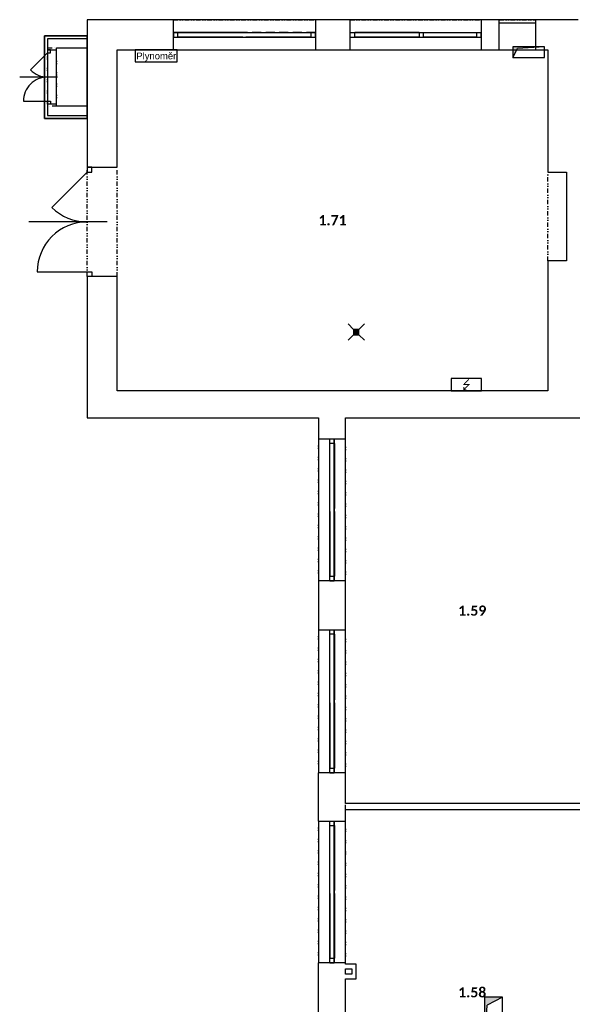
# Model space of a CAD drawing. Header units: millimetres. Extents: x -16871 to 82323, y -2942 to 27689.
# Tile 2 of 25: x -16871 to -7715, y 9521 to 25830. Entities that reach past the tile are written whole.
import ezdxf
from ezdxf.enums import TextEntityAlignment as Align

# ---------------------------------------------------------------- set-up
doc = ezdxf.new("R2010")
doc.units = ezdxf.units.MM
doc.linetypes.add('DASHED', pattern=[0.75, 0.5, -0.25])
doc.linetypes.add('DIVIDE2', pattern=[0.625, 0.25, -0.125, 0, -0.125, 0, -0.125])
for name, color, linetype in [('A-Chase-G', 9, 'Continuous'), ('A-Door-G', 9, 'Continuous'), ('A-Equipment-G', 9, 'Continuous'), ('A-Room-T', 3, 'Continuous'), ('A-SanitaryFixture-G', 9, 'Continuous'), ('A-Wall-Abov', 9, 'DIVIDE2'), ('A-Wall-Blow', 9, 'Continuous'), ('A-Wall-G', 9, 'Continuous'), ('A-Window-G', 9, 'Continuous'), ('A-WindowAssy-G', 9, 'Continuous'), ('S-FloorSlab-G', 9, 'Continuous')]:
    doc.layers.add(name, color=color, linetype=linetype)
doc.styles.add('Arial', font='arial.ttf')
doc.styles.add('RoomTag', font='calibrib.ttf')

# ---------------------------------------------------------------- blocks, each defined once
blk = doc.blocks.new('AreaLabel1')
at = {"style": 'RoomTag'}
blk.add_attdef('AreaOBJ:Label', text='', height=1.5, dxfattribs=at).set_placement((0, 0), align=Align.MIDDLE_CENTER)
blk = doc.blocks.new('dvojsklo')
at = {"linetype": 'ByBlock'}
for p, q in [((500, 25), (-500, 25)), ((-500, -25), (500, -25))]:
    blk.add_line(p, q, dxfattribs=at)
blk = doc.blocks.new('sklo')
for p, q in [((0, 25), (1145, 25)), ((0, -25), (1145, -25))]:
    blk.add_line(p, q)
blk = doc.blocks.new('osa2K')
at = {"linetype": 'ByBlock'}
blk.add_lwpolyline([(0, -250), (0, 850)], dxfattribs=at)
for points in [[(-700, 0), (-700, 0)], [(700, 0), (700, 0)]]:
    blk.add_lwpolyline(points)
blk = doc.blocks.new('2KSwing')
at = {"linetype": 'ByBlock'}
blk.add_lwpolyline([(725, 0), (212, 513, 0.198912), (0, 0, 0.414214), (-725, 725), (-725, 0)], format="xyb", dxfattribs=at)
blk = doc.blocks.new('gula1')
for points in [[(-135, 135), (-45, 45)], [(-36, 23), (36, 23)], [(-36, 0), (36, 0)], [(45, 45), (135, 135)], [(-135, -135), (-45, -45)], [(-36, -23), (36, -23)], [(45, -45), (135, -135)]]:
    blk.add_lwpolyline(points)
blk.add_lwpolyline([(-45, -45), (45, -45), (45, 45), (-45, 45)], close=True)
blk = doc.blocks.new('chasetop1')
blk.add_hatch(color=256).paths.add_polyline_path([(0, 1), (0, 0), (0.15, 0.85), (1, 1)])
for p in [(1, 1), (0, 0)]:
    blk.add_line(p, (0.15, 0.85))
at = {"linetype": 'ByBlock'}
blk.add_lwpolyline([(0, 0), (1, 0), (1, 1), (0, 1)], close=True, dxfattribs=at)
blk = doc.blocks.new('*U28')
blk.add_lwpolyline([(0, 0), (500, 0), (500, 200), (0, 200)], close=True)
at = {"const_width": 15}
for points in [[(292, 187), (208, 102), (292, 102), (208, 17)], [(250, 17), (208, 17), (208, 59)]]:
    blk.add_lwpolyline(points, dxfattribs=at)
blk = doc.blocks.new('*U30')
blk.add_lwpolyline([(0, 0), (696, 0), (696, 200), (0, 200)], close=True)
at = {"style": 'Arial'}
blk.add_attdef('ZNAČKA', text='', height=112, dxfattribs=at).set_placement((348, 100), align=Align.MIDDLE_CENTER)

msp = doc.modelspace()

# ---------------------------------------------------------------- linework, layer by layer
at = {"layer": 'A-Door-G', "linetype": 'Continuous', "lineweight": -3, "ltscale": 300}
for points in [[(-16360, 25280), (-16360, 25330), (-16410, 25330), (-16410, 25280)], [(-16360, 24480), (-16360, 24430), (-16410, 24430), (-16410, 24480)], [(-15675, 23305), (-15675, 23385), (-15755, 23385), (-15755, 23305)], [(-15675, 21655), (-15675, 21575), (-15755, 21575), (-15755, 21655)]]:
    msp.add_lwpolyline(points, close=True, dxfattribs=at)
at = {"layer": 'A-Wall-Abov', "linetype": 'DIVIDE2', "lineweight": -3, "ltscale": 300}
for p, q in [((-14325, 25830), (-11970, 25830)), ((-11395, 25830), (-9225, 25830)), ((-8925, 25830), (-8325, 25830)), ((-16410, 25515), (-16410, 25365)), ((-15755, 25365), (-15755, 25515)), ((-16410, 25365), (-16260, 25365)), ((-16410, 25330), (-16410, 24430)), ((-16260, 24430), (-16260, 25330)), ((-14325, 25330), (-11970, 25330)), ((-11395, 25330), (-9225, 25330)), ((-8925, 25330), (-8325, 25330)), ((-16410, 24395), (-16410, 24245)), ((-16260, 24395), (-16410, 24395)), ((-15755, 24245), (-15755, 24395)), ((-15755, 21575), (-15755, 23385)), ((-15255, 21575), (-15255, 23385)), ((-8120, 21835), (-8120, 23305)), ((-11920, 18885), (-11920, 16535)), ((-11470, 16535), (-11470, 18885)), ((-11920, 15725), (-11920, 13355)), ((-11470, 13355), (-11470, 15725)), ((-11470, 12750), (-11470, 12850)), ((-11920, 12555), (-11920, 10210)), ((-11470, 10210), (-11470, 12555))]:
    msp.add_line(p, q, dxfattribs=at)
at = {"layer": 'A-Wall-Blow', "linetype": 'Continuous', "lineweight": -3, "ltscale": 300}
for p, q in [((-11970, 25830), (-14325, 25830)), ((-9225, 25830), (-11395, 25830)), ((-8325, 25830), (-8925, 25830)), ((-16410, 25330), (-16410, 24430)), ((-16260, 24430), (-16260, 25330)), ((-14325, 25330), (-11970, 25330)), ((-11395, 25330), (-9225, 25330)), ((-8925, 25330), (-8325, 25330)), ((-11920, 18885), (-11920, 16535)), ((-11470, 16535), (-11470, 18885)), ((-11920, 15725), (-11920, 13355)), ((-11470, 13355), (-11470, 15725)), ((-11920, 12555), (-11920, 10210)), ((-11470, 10210), (-11470, 12555))]:
    msp.add_line(p, q, dxfattribs=at)
at = {"layer": 'A-Wall-G', "linetype": 'Continuous', "lineweight": -3, "ltscale": 300}
for p, q in [((-14325, 25830), (-15755, 25830)), ((-15755, 25830), (-15755, 25515)), ((-14325, 25330), (-14325, 25830)), ((-11970, 25830), (-11970, 25330)), ((-11395, 25830), (-11970, 25830)), ((-11395, 25330), (-11395, 25830)), ((-9225, 25830), (-9225, 25330)), ((-8925, 25830), (-9225, 25830)), ((-8925, 25330), (-8925, 25830)), ((-8325, 25830), (-8325, 25330)), ((-7620, 25830), (-8325, 25830)), ((-16410, 25515), (-16410, 25330)), ((-15755, 25515), (-16410, 25515)), ((-16410, 25330), (-16260, 25330)), ((-16260, 25330), (-16260, 25365)), ((-16260, 25365), (-15755, 25365)), ((-15755, 25365), (-15755, 24395)), ((-15255, 25330), (-14325, 25330)), ((-15255, 23385), (-15255, 25330)), ((-11970, 25330), (-11395, 25330)), ((-9225, 25330), (-8925, 25330)), ((-8325, 25330), (-8120, 25330)), ((-8120, 25330), (-8120, 23305)), ((-16260, 24430), (-16410, 24430)), ((-16410, 24430), (-16410, 24245)), ((-16260, 24395), (-16260, 24430)), ((-15755, 24395), (-16260, 24395)), ((-16410, 24245), (-15755, 24245)), ((-15755, 24245), (-15755, 23385)), ((-15755, 23385), (-15255, 23385)), ((-8120, 23305), (-7810, 23305)), ((-7810, 23305), (-7810, 21835)), ((-7810, 21835), (-8120, 21835)), ((-8120, 21835), (-8120, 19685)), ((-15255, 21575), (-15755, 21575)), ((-15755, 21575), (-15755, 19235)), ((-15255, 19685), (-15255, 21575)), ((-11920, 19685), (-15255, 19685)), ((-15755, 19235), (-11920, 19235)), ((-11920, 19235), (-11920, 18885)), ((-11470, 18885), (-11470, 19235)), ((-11920, 18885), (-11470, 18885)), ((-11470, 16535), (-11920, 16535)), ((-11920, 16535), (-11920, 15725)), ((-11470, 15725), (-11470, 16535)), ((-11920, 15725), (-11470, 15725)), ((-11920, 12555), (-11920, 13355)), ((-11470, 13355), (-11920, 13355)), ((-11470, 12850), (-11470, 13355)), ((-7275, 12850), (-11470, 12850)), ((-11470, 12555), (-11470, 12750)), ((-11470, 12750), (-7275, 12750)), ((-11920, 12555), (-11470, 12555)), ((-11920, 9390), (-11920, 10210)), ((-11470, 10210), (-11920, 10210)), ((-11470, 10185), (-11470, 10210)), ((-11295, 10185), (-11470, 10185)), ((-11295, 9945), (-11295, 10185)), ((-11470, 10020), (-11470, 10110)), ((-11470, 10110), (-11370, 10110)), ((-11370, 10020), (-11470, 10020)), ((-11370, 10110), (-11370, 10020)), ((-11470, 9390), (-11470, 9945)), ((-11470, 9945), (-11295, 9945))]:
    msp.add_line(p, q, dxfattribs=at)
for points in [[(-8120, 19685), (-11920, 19685)], [(-11470, 19235), (-7535, 19235)]]:
    msp.add_lwpolyline(points, dxfattribs=at)
at = {"layer": 'A-WindowAssy-G', "linetype": 'Continuous', "lineweight": -3, "ltscale": 300}
for p, q in [((-14325, 25618), (-11970, 25618)), ((-14325, 25542), (-14325, 25618)), ((-14250, 25542), (-14250, 25618)), ((-12045, 25618), (-12045, 25542)), ((-11970, 25542), (-11970, 25618)), ((-11395, 25618), (-9225, 25618)), ((-11395, 25542), (-11395, 25618)), ((-11320, 25542), (-11320, 25618)), ((-10255, 25618), (-10255, 25542)), ((-10180, 25542), (-10180, 25618)), ((-9300, 25618), (-9300, 25542)), ((-9225, 25542), (-9225, 25618)), ((-14325, 25542), (-11970, 25542)), ((-11395, 25542), (-9225, 25542)), ((-11732, 16535), (-11732, 18885)), ((-11732, 18885), (-11658, 18885)), ((-11658, 18810), (-11732, 18810)), ((-11658, 16535), (-11658, 18885)), ((-11732, 16610), (-11658, 16610)), ((-11732, 16535), (-11658, 16535)), ((-11732, 13355), (-11732, 15725)), ((-11732, 15725), (-11658, 15725)), ((-11658, 13355), (-11658, 15725)), ((-11658, 15650), (-11732, 15650)), ((-11732, 13430), (-11658, 13430)), ((-11732, 13355), (-11658, 13355)), ((-11732, 10210), (-11732, 12555)), ((-11732, 12555), (-11658, 12555)), ((-11658, 12480), (-11732, 12480)), ((-11658, 10210), (-11658, 12555)), ((-11732, 10285), (-11658, 10285)), ((-11732, 10210), (-11658, 10210))]:
    msp.add_line(p, q, dxfattribs=at)
at = {"layer": 'A-WindowAssy-G', "linetype": 'DASHED', "lineweight": -3, "ltscale": 300}
for p, q in [((-11970, 25618), (-14325, 25618)), ((-14325, 25618), (-14325, 25542)), ((-11970, 25542), (-11970, 25618)), ((-14325, 25542), (-11970, 25542)), ((-11732, 16535), (-11732, 18885)), ((-11732, 18885), (-11658, 18885)), ((-11658, 18885), (-11658, 16535)), ((-11658, 16535), (-11732, 16535)), ((-11732, 13355), (-11732, 15725)), ((-11732, 15725), (-11658, 15725)), ((-11658, 15725), (-11658, 13355)), ((-11658, 13355), (-11732, 13355)), ((-11732, 10210), (-11732, 12555)), ((-11732, 12555), (-11658, 12555)), ((-11658, 12555), (-11658, 10210)), ((-11658, 10210), (-11732, 10210))]:
    msp.add_line(p, q, dxfattribs=at)
at = {"layer": 'S-FloorSlab-G', "linetype": 'Continuous', "lineweight": -3, "ltscale": 300}
for p, q in [((-16410, 25515), (-16410, 24245)), ((-15755, 25515), (-16410, 25515)), ((-15755, 24245), (-15755, 25515)), ((-16410, 24245), (-15755, 24245))]:
    msp.add_line(p, q, dxfattribs=at)
for points in [[(-15755, 25565), (-16460, 25565), (-16460, 24195), (-15755, 24195)], [(-16460, 25565), (-15755, 25565), (-15755, 25565), (-16460, 25565)], [(-16460, 24195), (-16460, 25565), (-16460, 25565), (-16460, 24195)], [(-15755, 25565), (-15755, 24195), (-15755, 24195), (-15755, 25565)], [(-15755, 24195), (-16460, 24195), (-16460, 24195), (-15755, 24195)]]:
    msp.add_3dface(points, dxfattribs=at)

# ---------------------------------------------------------------- block references
at = {"layer": 'A-Chase-G', "linetype": 'Continuous', "lineweight": -3, "ltscale": 300, "zscale": 270}
for p, xscale, yscale in [((-8700, 25205), 524.9999999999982, 175), ((-9170, 8740), 300, 900)]:
    msp.add_blockref('chasetop1', p, dxfattribs=dict(at, xscale=xscale, yscale=yscale))
at = {"layer": 'A-Door-G', "linetype": 'Continuous', "lineweight": -3, "ltscale": 300, "rotation": 90}
for name, p, xscale, yscale in [('osa2K', (-16385, 24880, -1055), 0.5714285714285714, 0.5714285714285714), ('2KSwing', (-16410, 24880, -1055), 0.5517241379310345, 0.5517241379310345), ('osa2K', (-15715, 22480, -1055), 1.178571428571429, 1.178571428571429), ('2KSwing', (-15755, 22480, -1055), 1.137931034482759, 1.137931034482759)]:
    msp.add_blockref(name, p, dxfattribs=dict(at, xscale=xscale, yscale=yscale))
at = {"layer": 'A-Equipment-G', "ltscale": 300}
msp.add_blockref('*U30', (-14955, 25130), dxfattribs=at).add_auto_attribs({'ZNAČKA': 'Plynoměr'})
msp.add_blockref('*U28', (-9721, 19685), dxfattribs=at)
at = {"layer": 'A-Room-T', "linetype": 'Continuous', "lineweight": -3, "ltscale": 300}
ref = msp.add_blockref('AreaLabel1', (-11688, 22508), dxfattribs=dict(at, xscale=112.5, yscale=112.5, zscale=112.5))
ref.add_attrib('AreaOBJ:Label', '1.71', dxfattribs={"layer": '0', "color": 0, "height": 168.8, "style": 'RoomTag'}).set_placement((-11688, 22508), align=Align.MIDDLE_CENTER)
ref = msp.add_blockref('AreaLabel1', (-9373, 16042), dxfattribs=dict(at, xscale=112.5, yscale=112.5, zscale=112.5))
ref.add_attrib('AreaOBJ:Label', '1.59', dxfattribs={"layer": '0', "color": 0, "height": 168.8, "style": 'RoomTag'}).set_placement((-9373, 16042), align=Align.MIDDLE_CENTER)
ref = msp.add_blockref('AreaLabel1', (-9373, 9720), dxfattribs=dict(at, xscale=112.5, yscale=112.5, zscale=112.5))
ref.add_attrib('AreaOBJ:Label', '1.58', dxfattribs={"layer": '0', "color": 0, "height": 168.8, "style": 'RoomTag'}).set_placement((-9373, 9720), align=Align.MIDDLE_CENTER)
at = {"layer": 'A-SanitaryFixture-G', "linetype": 'Continuous', "lineweight": -3, "ltscale": 300, "rotation": 90}
msp.add_blockref('gula1', (-11295, 20655, -2960), dxfattribs=at)
at = {"layer": 'A-Window-G', "linetype": 'Continuous', "lineweight": -3, "ltscale": 300, "xscale": 0.6, "rotation": 180}
msp.add_blockref('dvojsklo', (-8625, 25805, -1055), dxfattribs=at)
at = {"layer": 'A-Window-G', "linetype": 'Continuous', "lineweight": -3, "ltscale": 300, "yscale": 1.6}
for name, p, xscale, rotation in [('dvojsklo', (-13711, 25580, 1085), 1.0775, 180), ('sklo', (-13172, 25580, 1160), 0.9410480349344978, 180), ('dvojsklo', (-10788, 25580, 1085), 1.065000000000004, 180), ('sklo', (-10255, 25580, 1160), 0.9301310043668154, 180), ('dvojsklo', (-11695, 17148, 1085), 1.075, 270), ('sklo', (-11695, 17685, 1160), 0.9388646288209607, 270), ('dvojsklo', (-11695, 13972, 1085), 1.085, 270), ('sklo', (-11695, 14515, 1160), 0.9475982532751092, 270), ('dvojsklo', (-11695, 10821, 1085), 1.0725, 270), ('sklo', (-11695, 11358, 1160), 0.9366812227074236, 270)]:
    msp.add_blockref(name, p, dxfattribs=dict(at, xscale=xscale, rotation=rotation))
at = {"layer": 'A-Window-G', "linetype": 'Continuous', "lineweight": -3, "ltscale": 300, "extrusion": (0, 0, -1), "zscale": -1}
for name, p, xscale, yscale, rotation in [('dvojsklo', (12584, 25580, -1085), 1.0775, 1.6, 180), ('sklo', (13122, 25580, -1160), 0.9410480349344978, 1.6, 180), ('dvojsklo', (9740, 25580, -1085), 0.88, 1.5, 180), ('sklo', (10180, 25580, -1160), 0.7685589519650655, 1.5, 179.9999991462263), ('dvojsklo', (11695, 18272, -1085), 1.075, 1.6, 90.00000000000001), ('sklo', (11695, 17735, -1160), 0.9388646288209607, 1.6, 90.00000000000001), ('dvojsklo', (11695, 15108, -1085), 1.085, 1.6, 90.00000000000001), ('sklo', (11695, 14565, -1160), 0.9475982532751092, 1.6, 90.00000000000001), ('dvojsklo', (11695, 11944, -1085), 1.0725, 1.6, 90.00000000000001), ('sklo', (11695, 11408, -1160), 0.9366812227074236, 1.6, 90.00000000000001)]:
    msp.add_blockref(name, p, dxfattribs=dict(at, xscale=xscale, yscale=yscale, rotation=rotation))

doc.saveas('drawing.dxf')
